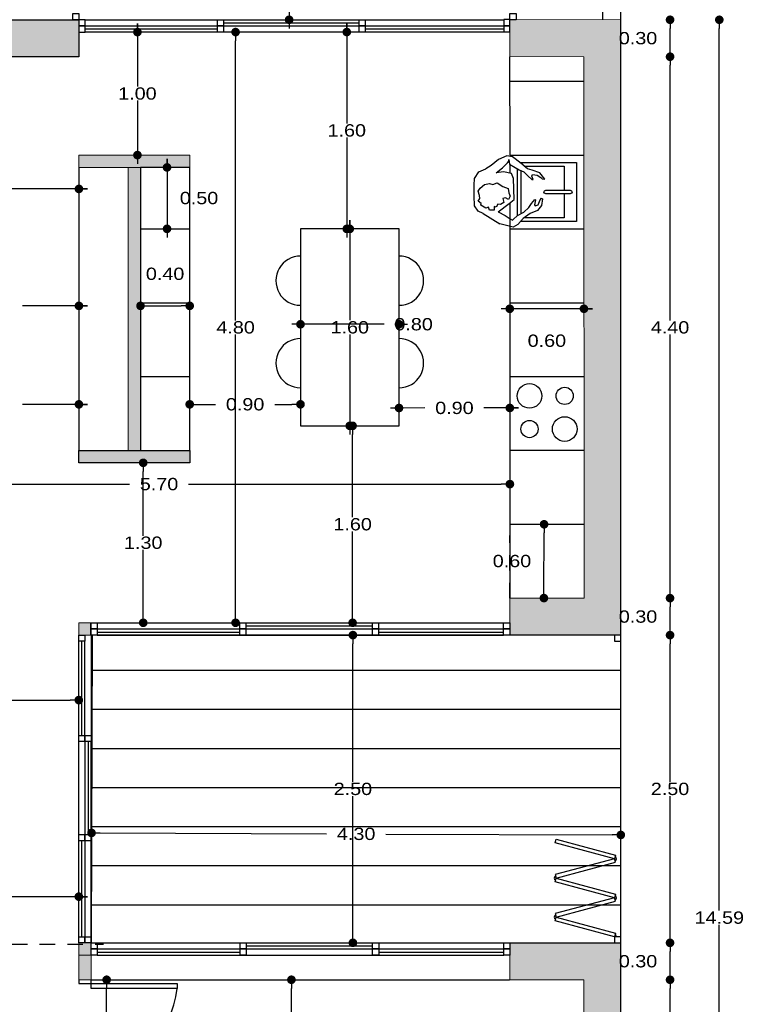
# Model space of a CAD drawing. Header units: metres. Extents: x 16.3 to 28.7, y 14.9 to 41.2.
# Tile 4 of 10: x 22.3 to 28.2, y 28.8 to 36.8. Entities that reach past the tile are written whole.
import ezdxf

# ---------------------------------------------------------------- set-up
doc = ezdxf.new("R2010")
doc.units = ezdxf.units.M
doc.linetypes.add('RAYITAS2', pattern=[0.1875, 0.125, -0.0625])
for name, color, linetype in [('01Cotas 1', 220, 'Continuous'), ('01Mobiliario', 1, 'Continuous'), ('01Proyectado 1', 5, 'RAYITAS2'), ('01Seccionado albañilería', 7, 'Continuous'), ('01Seccionado carpintería', 2, 'Continuous'), ('01Trama solido', 254, 'Continuous'), ('01Visto', 4, 'Continuous')]:
    doc.layers.add(name, color=color, linetype=linetype)
doc.layers.add('01Personas', color=253, linetype='Continuous', lineweight=25, true_color=0x92bcc9)
doc.layers.add('01Seccionado albanileria', color=7, linetype='Continuous', lineweight=0)
doc.styles.add('FUTURA', font='txt', dxfattribs={"width": 1.2})
doc.dimstyles.new('50', dxfattribs={"dimscale": 0, "dimtxt": 0.1, "dimasz": 0.07, "dimexe": 0.2, "dimexo": 0.2, "dimgap": 0.01, "dimtad": 1, "dimtxsty": 'FUTURA', "dimblk": 'DOT', "dimcen": 0.1, "dimse1": 1, "dimse2": 1, "dimazin": 3, "dimtfac": 1, "dimtmove": 2, "dimatfit": 2, "dimldrblk": 'DOT'})

# ---------------------------------------------------------------- blocks, each defined once
blk = doc.blocks.new('A$C34ec3f3f')
at = {"layer": '01Mobiliario'}
for points in [[(-0.5993, -0.1496), (-0.5993, -0.0776)], [(-0.5203, -0.0625), (-0.0599, -0.0625), (-0.0599, -0.5425), (-0.5159, -0.5425)], [(-0.5399, -0.494), (-0.5399, -0.1132)], [(-0.5099, -0.4775), (-0.5099, -0.1286)], [(-0.4833, -0.0925), (-0.1599, -0.0925), (-0.1599, -0.2875)], [(-0.1599, -0.3175), (-0.1599, -0.5125), (-0.4879, -0.5125)], [(-0.5993, -0.337), (-0.5993, -0.3346)], [(-0.5993, -0.3346), (-0.5993, -0.337)], [(-0.5993, -0.518), (-0.5993, -0.3891)]]:
    blk.add_lwpolyline(points, dxfattribs=at)
blk.add_lwpolyline([(-0.3099, -0.2875), (-0.1099, -0.2875, -1), (-0.1099, -0.3175), (-0.3099, -0.3175, -1)], format="xyb", close=True, dxfattribs=at)
at = {"layer": '01Personas'}
for p, q in [((-0.6935, -0.0375), (-0.7529, -0.0881)), ((-0.6253, -0.009), (-0.6935, -0.0375)), ((-0.6612, -0.1055), (-0.6201, -0.0653)), ((-0.5794, -0.0177), (-0.6253, -0.009)), ((-0.6201, -0.0653), (-0.6077, -0.0514)), ((-0.6085, -0.0382), (-0.6025, -0.0756)), ((-0.6077, -0.0514), (-0.6085, -0.0382)), ((-0.6025, -0.0756), (-0.5575, -0.1033)), ((-0.5123, -0.0685), (-0.5794, -0.0177)), ((-0.4568, -0.1144), (-0.5123, -0.0685)), ((-0.8885, -0.1922), (-0.8519, -0.1391)), ((-0.8519, -0.1391), (-0.7948, -0.1132)), ((-0.7529, -0.0881), (-0.7948, -0.1132)), ((-0.7108, -0.1456), (-0.6612, -0.1055)), ((-0.6517, -0.1389), (-0.7108, -0.1456)), ((-0.5868, -0.1521), (-0.6517, -0.1389)), ((-0.5712, -0.1928), (-0.5868, -0.1521)), ((-0.5575, -0.1033), (-0.5243, -0.1221)), ((-0.5243, -0.1221), (-0.4875, -0.1389)), ((-0.4875, -0.1389), (-0.4535, -0.1709)), ((-0.4184, -0.1254), (-0.4568, -0.1144)), ((-0.3586, -0.1465), (-0.4184, -0.1254)), ((-0.316, -0.1988), (-0.3586, -0.1465)), ((-0.8911, -0.2452), (-0.8885, -0.1922)), ((-0.8064, -0.2403), (-0.7671, -0.2343)), ((-0.7671, -0.2343), (-0.7384, -0.2402)), ((-0.7384, -0.2402), (-0.7033, -0.2268)), ((-0.7033, -0.2268), (-0.6582, -0.2563)), ((-0.5652, -0.3623), (-0.5712, -0.1928)), ((-0.4535, -0.1709), (-0.4234, -0.2012)), ((-0.4234, -0.2012), (-0.4103, -0.2005)), ((-0.4232, -0.1729), (-0.4163, -0.1612)), ((-0.4103, -0.2005), (-0.4232, -0.1729)), ((-0.4163, -0.1612), (-0.3801, -0.1666)), ((-0.3801, -0.1666), (-0.3488, -0.1856)), ((-0.3488, -0.1856), (-0.3389, -0.1945)), ((-0.3389, -0.1945), (-0.316, -0.1988)), ((-0.8898, -0.332), (-0.8911, -0.2452)), ((-0.858, -0.2943), (-0.8424, -0.2707)), ((-0.8484, -0.3296), (-0.858, -0.2943)), ((-0.8424, -0.2707), (-0.8064, -0.2403)), ((-0.6582, -0.2563), (-0.6157, -0.2727)), ((-0.6157, -0.2727), (-0.6099, -0.3083)), ((-0.6099, -0.3083), (-0.5988, -0.336)), ((-0.8869, -0.4149), (-0.8898, -0.332)), ((-0.857, -0.3773), (-0.8433, -0.3539)), ((-0.8332, -0.3967), (-0.857, -0.3773)), ((-0.8433, -0.3539), (-0.8484, -0.3296)), ((-0.8362, -0.4101), (-0.8332, -0.3967)), ((-0.6971, -0.4644), (-0.6067, -0.3949)), ((-0.6487, -0.3879), (-0.676, -0.4046)), ((-0.6358, -0.3494), (-0.6582, -0.3545)), ((-0.6582, -0.3545), (-0.6487, -0.3879)), ((-0.6124, -0.3632), (-0.6358, -0.3494)), ((-0.5988, -0.336), (-0.6124, -0.3632)), ((-0.6067, -0.3949), (-0.5652, -0.3623)), ((-0.4462, -0.4291), (-0.4254, -0.3958)), ((-0.4254, -0.3958), (-0.399, -0.3622)), ((-0.3932, -0.3656), (-0.4003, -0.4057)), ((-0.399, -0.3622), (-0.3932, -0.3656)), ((-0.37, -0.4077), (-0.3553, -0.3672)), ((-0.3553, -0.3672), (-0.3448, -0.3534)), ((-0.3352, -0.3566), (-0.3452, -0.4119)), ((-0.3448, -0.3534), (-0.3352, -0.3566)), ((-0.8581, -0.4567), (-0.8869, -0.4149)), ((-0.8173, -0.477), (-0.8581, -0.4567)), ((-0.7952, -0.4341), (-0.8362, -0.4101)), ((-0.773, -0.4253), (-0.7952, -0.4341)), ((-0.766, -0.4494), (-0.773, -0.4253)), ((-0.7281, -0.451), (-0.766, -0.4494)), ((-0.7107, -0.4255), (-0.7281, -0.4189)), ((-0.7281, -0.4189), (-0.7281, -0.451)), ((-0.699, -0.4003), (-0.7107, -0.4255)), ((-0.676, -0.4046), (-0.699, -0.4003)), ((-0.6971, -0.4644), (-0.6388, -0.4931)), ((-0.5388, -0.493), (-0.4875, -0.4655)), ((-0.4359, -0.4757), (-0.494, -0.5168)), ((-0.4875, -0.4655), (-0.4462, -0.4291)), ((-0.3769, -0.4515), (-0.4359, -0.4757)), ((-0.4003, -0.4057), (-0.396, -0.4149)), ((-0.396, -0.4149), (-0.37, -0.4077)), ((-0.3452, -0.4119), (-0.3769, -0.4515)), ((-0.573, -0.5874), (-0.6822, -0.5598)), ((-0.6388, -0.4931), (-0.5977, -0.519)), ((-0.5977, -0.519), (-0.58, -0.5312)), ((-0.58, -0.5312), (-0.5747, -0.5252)), ((-0.5747, -0.5252), (-0.5388, -0.493)), ((-0.494, -0.5168), (-0.5364, -0.5665)), ((-0.5364, -0.5665), (-0.573, -0.5874))]:
    blk.add_line(p, q, dxfattribs=at)
for points in [[(-0.5993, -0.3346), (-0.5993, -0.337)], [(-0.8173, -0.477), (-0.6822, -0.5598)]]:
    blk.add_lwpolyline(points, dxfattribs=at)
blk = doc.blocks.new('_DOT')
at = {"color": 0, "linetype": 'ByBlock'}
blk.add_line((-0.5, 0), (-1, 0), dxfattribs=at)
at = {"color": 0, "linetype": 'ByBlock', "const_width": 0.5}
blk.add_lwpolyline([(-0.25, 0, 1), (0.25, 0, 1)], format="xyb", close=True, dxfattribs=at)
blk = doc.blocks.new('*D22')
at = {"color": 0}
for p, q in [((27.6264, 25.788), (27.6264, 28.8883)), ((27.6264, 22.5728), (27.6264, 25.673))]:
    blk.add_line(p, q, dxfattribs=at)
at = {"layer": 'Defpoints'}
for p in [(27.2264, 28.9583), (27.2264, 22.5028), (27.6264, 22.5028)]:
    blk.add_point(p, dxfattribs=at)
at = {"layer": '01Cotas 1', "color": 0, "xscale": 0.07, "yscale": 0.07}
for p, rotation in [((27.6264, 28.9583), 90), ((27.6264, 22.5028), 270)]:
    blk.add_blockref('_DOT', p, dxfattribs=dict(at, rotation=rotation))
at = {"layer": '01Cotas 1', "color": 0, "insert": (27.6264, 25.7305), "char_height": 0.1, "attachment_point": 5, "style": 'FUTURA'}
blk.add_mtext('6.46', dxfattribs=at)
blk = doc.blocks.new('*D23')
at = {"color": 0}
blk.add_line((27.6264, 29.0283), (27.6264, 29.1883), dxfattribs=at)
at = {"layer": 'Defpoints'}
for p in [(27.2264, 29.2583), (27.2264, 28.9583), (27.6264, 28.9583)]:
    blk.add_point(p, dxfattribs=at)
at = {"layer": '01Cotas 1', "color": 0, "xscale": 0.07, "yscale": 0.07}
for p, rotation in [((27.6264, 29.2583), 90), ((27.6264, 28.9583), 270)]:
    blk.add_blockref('_DOT', p, dxfattribs=dict(at, rotation=rotation))
at = {"layer": '01Cotas 1', "color": 0, "insert": (27.3664, 29.1083), "char_height": 0.1, "attachment_point": 5, "style": 'FUTURA'}
blk.add_mtext('0.30', dxfattribs=at)
blk = doc.blocks.new('*D24')
at = {"color": 0}
for p, q in [((27.6264, 30.5658), (27.6264, 31.6883)), ((27.6264, 29.3283), (27.6264, 30.4508))]:
    blk.add_line(p, q, dxfattribs=at)
at = {"layer": 'Defpoints'}
for p in [(27.2264, 31.7583), (27.2264, 29.2583), (27.6264, 29.2583)]:
    blk.add_point(p, dxfattribs=at)
at = {"layer": '01Cotas 1', "color": 0, "xscale": 0.07, "yscale": 0.07}
for p, rotation in [((27.6264, 31.7583), 90), ((27.6264, 29.2583), 270)]:
    blk.add_blockref('_DOT', p, dxfattribs=dict(at, rotation=rotation))
at = {"layer": '01Cotas 1', "color": 0, "insert": (27.6264, 30.5083), "char_height": 0.1, "attachment_point": 5, "style": 'FUTURA'}
blk.add_mtext('2.50', dxfattribs=at)
blk = doc.blocks.new('*D25')
at = {"color": 0}
blk.add_line((27.6264, 31.8283), (27.6264, 31.9886), dxfattribs=at)
at = {"layer": 'Defpoints'}
for p in [(27.2264, 32.0586), (27.2264, 31.7583), (27.6264, 31.7583)]:
    blk.add_point(p, dxfattribs=at)
at = {"layer": '01Cotas 1', "color": 0, "xscale": 0.07, "yscale": 0.07}
for p, rotation in [((27.6264, 32.0586), 90), ((27.6264, 31.7583), 270)]:
    blk.add_blockref('_DOT', p, dxfattribs=dict(at, rotation=rotation))
at = {"layer": '01Cotas 1', "color": 0, "insert": (27.3664, 31.9084), "char_height": 0.1, "attachment_point": 5, "style": 'FUTURA'}
blk.add_mtext('0.30', dxfattribs=at)
blk = doc.blocks.new('*D26')
at = {"color": 0}
for p, q in [((27.6264, 34.3155), (27.6264, 36.3874)), ((27.6264, 32.1286), (27.6264, 34.2005))]:
    blk.add_line(p, q, dxfattribs=at)
at = {"layer": 'Defpoints'}
for p in [(27.2264, 36.4574), (27.2264, 32.0586), (27.6264, 32.0586)]:
    blk.add_point(p, dxfattribs=at)
at = {"layer": '01Cotas 1', "color": 0, "xscale": 0.07, "yscale": 0.07}
for p, rotation in [((27.6264, 36.4574), 90), ((27.6264, 32.0586), 270)]:
    blk.add_blockref('_DOT', p, dxfattribs=dict(at, rotation=rotation))
at = {"layer": '01Cotas 1', "color": 0, "insert": (27.6264, 34.258), "char_height": 0.1, "attachment_point": 5, "style": 'FUTURA'}
blk.add_mtext('4.40', dxfattribs=at)
blk = doc.blocks.new('*D27')
at = {"color": 0}
blk.add_line((27.6264, 36.5274), (27.6264, 36.6874), dxfattribs=at)
at = {"layer": 'Defpoints'}
for p in [(27.2264, 36.7574), (27.2264, 36.4574), (27.6264, 36.4574)]:
    blk.add_point(p, dxfattribs=at)
at = {"layer": '01Cotas 1', "color": 0, "xscale": 0.07, "yscale": 0.07}
for p, rotation in [((27.6264, 36.7574), 90), ((27.6264, 36.4574), 270)]:
    blk.add_blockref('_DOT', p, dxfattribs=dict(at, rotation=rotation))
at = {"layer": '01Cotas 1', "color": 0, "insert": (27.3664, 36.6074), "char_height": 0.1, "attachment_point": 5, "style": 'FUTURA'}
blk.add_mtext('0.30', dxfattribs=at)
blk = doc.blocks.new('*D28')
at = {"color": 0}
for p, q in [((28.0264, 29.5198), (28.0264, 36.6874)), ((28.0264, 22.2371), (28.0264, 29.4048))]:
    blk.add_line(p, q, dxfattribs=at)
at = {"layer": 'Defpoints'}
for p in [(27.2264, 36.7574), (27.2264, 22.1671), (28.0264, 22.1671)]:
    blk.add_point(p, dxfattribs=at)
at = {"layer": '01Cotas 1', "color": 0, "xscale": 0.07, "yscale": 0.07}
for p, rotation in [((28.0264, 36.7574), 90), ((28.0264, 22.1671), 270)]:
    blk.add_blockref('_DOT', p, dxfattribs=dict(at, rotation=rotation))
at = {"layer": '01Cotas 1', "color": 0, "insert": (28.0264, 29.4623), "char_height": 0.1, "attachment_point": 5, "style": 'FUTURA'}
blk.add_mtext('14.59', dxfattribs=at)
blk = doc.blocks.new('*D31')
at = {"color": 0}
for p, q in [((22.9984, 30.1508), (24.8374, 30.1439)), ((25.3174, 30.142), (27.1564, 30.1351))]:
    blk.add_line(p, q, dxfattribs=at)
at = {"layer": 'Defpoints'}
for p in [(22.9284, 30.1511), (22.9284, 30.1511), (27.2264, 30.1348)]:
    blk.add_point(p, dxfattribs=at)
at = {"layer": '01Cotas 1', "color": 0, "xscale": 0.07, "yscale": 0.07}
for p, rotation in [((22.9284, 30.1511), 179.78331762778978), ((27.2264, 30.1348), -0.21668237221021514)]:
    blk.add_blockref('_DOT', p, dxfattribs=dict(at, rotation=rotation))
at = {"layer": '01Cotas 1', "color": 0, "insert": (25.0774, 30.143), "char_height": 0.1, "attachment_point": 5, "style": 'FUTURA'}
blk.add_mtext('4.30', dxfattribs=at)
blk = doc.blocks.new('*D32')
at = {"color": 0}
for p, q in [((20.6969, 31.2319), (21.486, 31.2313)), ((21.966, 31.231), (22.755, 31.2305))]:
    blk.add_line(p, q, dxfattribs=at)
at = {"layer": 'Defpoints'}
for p in [(20.6269, 31.2319), (20.6269, 31.2319), (22.825, 31.2305)]:
    blk.add_point(p, dxfattribs=at)
at = {"layer": '01Cotas 1', "color": 0, "xscale": 0.07, "yscale": 0.07}
for p, rotation in [((20.6269, 31.2319), 179.96281678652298), ((22.825, 31.2305), -0.03718321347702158)]:
    blk.add_blockref('_DOT', p, dxfattribs=dict(at, rotation=rotation))
at = {"layer": '01Cotas 1', "color": 0, "insert": (21.726, 31.2312), "char_height": 0.1, "attachment_point": 5, "style": 'FUTURA'}
blk.add_mtext('2.20', dxfattribs=at)
blk = doc.blocks.new('*D39')
at = {"color": 0}
for p, q in [((21.4859, 29.6333), (20.5567, 29.6333)), ((22.895, 29.6333), (21.9659, 29.6333))]:
    blk.add_line(p, q, dxfattribs=at)
at = {"layer": 'Defpoints'}
for p in [(20.6267, 29.6333), (22.825, 29.6333), (22.825, 29.6333)]:
    blk.add_point(p, dxfattribs=at)
at = {"layer": '01Cotas 1', "color": 0, "xscale": 0.07, "yscale": 0.07}
blk.add_blockref('_DOT', (20.6267, 29.6333), dxfattribs=at)
at = {"layer": '01Cotas 1', "color": 0, "xscale": 0.07, "yscale": 0.07, "rotation": 180}
blk.add_blockref('_DOT', (22.825, 29.6333), dxfattribs=at)
at = {"layer": '01Cotas 1', "color": 0, "insert": (21.7259, 29.6333), "char_height": 0.1, "attachment_point": 5, "style": 'FUTURA'}
blk.add_mtext('2.20', dxfattribs=at)
blk = doc.blocks.new('*D44')
at = {"color": 0}
for p, q in [((20.6974, 32.9848), (23.2365, 32.9848)), ((23.7165, 32.9848), (26.2556, 32.9848))]:
    blk.add_line(p, q, dxfattribs=at)
at = {"layer": 'Defpoints'}
for p in [(20.6274, 32.9848), (20.6274, 32.9848), (26.3256, 32.9848)]:
    blk.add_point(p, dxfattribs=at)
at = {"layer": '01Cotas 1', "color": 0, "xscale": 0.07, "yscale": 0.07, "rotation": 180}
blk.add_blockref('_DOT', (20.6274, 32.9848), dxfattribs=at)
at = {"layer": '01Cotas 1', "color": 0, "xscale": 0.07, "yscale": 0.07}
blk.add_blockref('_DOT', (26.3256, 32.9848), dxfattribs=at)
at = {"layer": '01Cotas 1', "color": 0, "insert": (23.4765, 32.9848), "char_height": 0.1, "attachment_point": 5, "style": 'FUTURA'}
blk.add_mtext('5.70', dxfattribs=at)
blk = doc.blocks.new('*D46')
at = {"color": 0}
for p, q in [((21.8869, 33.6331), (21.358, 33.6331)), ((22.8959, 33.6331), (22.3669, 33.6331))]:
    blk.add_line(p, q, dxfattribs=at)
at = {"layer": 'Defpoints'}
for p in [(21.428, 33.6331), (22.8259, 33.6331), (22.8259, 33.6331)]:
    blk.add_point(p, dxfattribs=at)
at = {"layer": '01Cotas 1', "color": 0, "xscale": 0.07, "yscale": 0.07}
blk.add_blockref('_DOT', (21.428, 33.6331), dxfattribs=at)
at = {"layer": '01Cotas 1', "color": 0, "xscale": 0.07, "yscale": 0.07, "rotation": 180}
blk.add_blockref('_DOT', (22.8259, 33.6331), dxfattribs=at)
at = {"layer": '01Cotas 1', "color": 0, "insert": (22.1269, 33.6331), "char_height": 0.1, "attachment_point": 5, "style": 'FUTURA'}
blk.add_mtext('1.40', dxfattribs=at)
blk = doc.blocks.new('*D47')
at = {"color": 0}
for p, q in [((23.7956, 33.6331), (23.9355, 33.6331)), ((24.4155, 33.6331), (24.5553, 33.6331))]:
    blk.add_line(p, q, dxfattribs=at)
at = {"layer": 'Defpoints'}
for p in [(23.7256, 33.6331), (23.7256, 33.6331), (24.6253, 33.6331)]:
    blk.add_point(p, dxfattribs=at)
at = {"layer": '01Cotas 1', "color": 0, "xscale": 0.07, "yscale": 0.07, "rotation": 180}
blk.add_blockref('_DOT', (23.7256, 33.6331), dxfattribs=at)
at = {"layer": '01Cotas 1', "color": 0, "xscale": 0.07, "yscale": 0.07}
blk.add_blockref('_DOT', (24.6253, 33.6331), dxfattribs=at)
at = {"layer": '01Cotas 1', "color": 0, "insert": (24.1755, 33.6331), "char_height": 0.1, "attachment_point": 5, "style": 'FUTURA'}
blk.add_mtext('0.90', dxfattribs=at)
blk = doc.blocks.new('*D48')
at = {"color": 0}
blk.add_line((25.3037, 34.2835), (24.5553, 34.2835), dxfattribs=at)
at = {"layer": 'Defpoints'}
for p in [(24.6253, 34.2835), (25.4253, 34.2835), (25.4253, 34.2835)]:
    blk.add_point(p, dxfattribs=at)
at = {"layer": '01Cotas 1', "color": 0, "xscale": 0.07, "yscale": 0.07}
blk.add_blockref('_DOT', (24.6253, 34.2835), dxfattribs=at)
at = {"layer": '01Cotas 1', "color": 0, "xscale": 0.07, "yscale": 0.07, "rotation": 180}
blk.add_blockref('_DOT', (25.4253, 34.2835), dxfattribs=at)
at = {"layer": '01Cotas 1', "color": 0, "insert": (25.5437, 34.2835), "char_height": 0.1, "attachment_point": 5, "style": 'FUTURA'}
blk.add_mtext('0.80', dxfattribs=at)
blk = doc.blocks.new('*D50')
at = {"color": 0}
for p, q in [((21.8865, 34.4331), (21.3572, 34.4331)), ((22.8959, 34.4331), (22.3665, 34.4331))]:
    blk.add_line(p, q, dxfattribs=at)
at = {"layer": 'Defpoints'}
for p in [(21.4272, 34.4331), (22.8259, 34.4331), (22.8259, 34.4331)]:
    blk.add_point(p, dxfattribs=at)
at = {"layer": '01Cotas 1', "color": 0, "xscale": 0.07, "yscale": 0.07}
blk.add_blockref('_DOT', (21.4272, 34.4331), dxfattribs=at)
at = {"layer": '01Cotas 1', "color": 0, "xscale": 0.07, "yscale": 0.07, "rotation": 180}
blk.add_blockref('_DOT', (22.8259, 34.4331), dxfattribs=at)
at = {"layer": '01Cotas 1', "color": 0, "insert": (22.1265, 34.4331), "char_height": 0.1, "attachment_point": 5, "style": 'FUTURA'}
blk.add_mtext('1.40', dxfattribs=at)
blk = doc.blocks.new('*D51')
at = {"color": 0}
blk.add_line((23.3959, 34.4331), (23.6556, 34.4331), dxfattribs=at)
at = {"layer": 'Defpoints'}
for p in [(23.3259, 34.4331), (23.3259, 34.4331), (23.7256, 34.4331)]:
    blk.add_point(p, dxfattribs=at)
at = {"layer": '01Cotas 1', "color": 0, "xscale": 0.07, "yscale": 0.07, "rotation": 180}
blk.add_blockref('_DOT', (23.3259, 34.4331), dxfattribs=at)
at = {"layer": '01Cotas 1', "color": 0, "xscale": 0.07, "yscale": 0.07}
blk.add_blockref('_DOT', (23.7256, 34.4331), dxfattribs=at)
at = {"layer": '01Cotas 1', "color": 0, "insert": (23.5257, 34.6931), "char_height": 0.1, "attachment_point": 5, "style": 'FUTURA'}
blk.add_mtext('0.40', dxfattribs=at)
blk = doc.blocks.new('*D53')
at = {"color": 0}
for p, q in [((21.5862, 35.3831), (20.7565, 35.3831)), ((22.8959, 35.3831), (22.0662, 35.3831))]:
    blk.add_line(p, q, dxfattribs=at)
at = {"layer": 'Defpoints'}
for p in [(20.8265, 35.3831), (22.8259, 35.3831), (22.8259, 35.3831)]:
    blk.add_point(p, dxfattribs=at)
at = {"layer": '01Cotas 1', "color": 0, "xscale": 0.07, "yscale": 0.07}
blk.add_blockref('_DOT', (20.8265, 35.3831), dxfattribs=at)
at = {"layer": '01Cotas 1', "color": 0, "xscale": 0.07, "yscale": 0.07, "rotation": 180}
blk.add_blockref('_DOT', (22.8259, 35.3831), dxfattribs=at)
at = {"layer": '01Cotas 1', "color": 0, "insert": (21.8262, 35.3831), "char_height": 0.1, "attachment_point": 5, "style": 'FUTURA'}
blk.add_mtext('2.00', dxfattribs=at)
blk = doc.blocks.new('*D66')
at = {"color": 0}
blk.add_line((26.9971, 34.4097), (26.2547, 34.4095), dxfattribs=at)
at = {"layer": 'Defpoints'}
for p in [(26.3247, 34.4095), (26.9271, 34.4097), (26.9271, 34.4097)]:
    blk.add_point(p, dxfattribs=at)
at = {"layer": '01Cotas 1', "color": 0, "xscale": 0.07, "yscale": 0.07}
for p, rotation in [((26.3247, 34.4095), 0.020556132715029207), ((26.9271, 34.4097), 180.02055613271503)]:
    blk.add_blockref('_DOT', p, dxfattribs=dict(at, rotation=rotation))
at = {"layer": '01Cotas 1', "color": 0, "insert": (26.626, 34.1496), "char_height": 0.1, "attachment_point": 5, "style": 'FUTURA'}
blk.add_mtext('0.60', dxfattribs=at)
blk = doc.blocks.new('*D67')
at = {"color": 0}
for p, q in [((25.6353, 33.6035), (25.3553, 33.6033)), ((26.3952, 33.604), (26.1153, 33.6038))]:
    blk.add_line(p, q, dxfattribs=at)
at = {"layer": 'Defpoints'}
for p in [(25.4253, 33.6034), (26.3252, 33.6039), (26.3252, 33.6039)]:
    blk.add_point(p, dxfattribs=at)
at = {"layer": '01Cotas 1', "color": 0, "xscale": 0.07, "yscale": 0.07}
for p, rotation in [((25.4253, 33.6034), 0.03632809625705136), ((26.3252, 33.6039), 180.03632809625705)]:
    blk.add_blockref('_DOT', p, dxfattribs=dict(at, rotation=rotation))
at = {"layer": '01Cotas 1', "color": 0, "insert": (25.8753, 33.6036), "char_height": 0.1, "attachment_point": 5, "style": 'FUTURA'}
blk.add_mtext('0.90', dxfattribs=at)
blk = doc.blocks.new('*D74')
at = {"color": 0}
for p, q in [((24.5486, 40.178), (24.5408, 38.4903)), ((24.5403, 38.3753), (24.5324, 36.6875))]:
    blk.add_line(p, q, dxfattribs=at)
at = {"layer": 'Defpoints'}
for p in [(24.5483, 40.108), (24.5483, 40.108), (24.5327, 36.7575)]:
    blk.add_point(p, dxfattribs=at)
at = {"layer": '01Cotas 1', "color": 0, "xscale": 0.07, "yscale": 0.07}
for p, rotation in [((24.5483, 40.108), 269.7337454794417), ((24.5327, 36.7575), 89.73374547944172)]:
    blk.add_blockref('_DOT', p, dxfattribs=dict(at, rotation=rotation))
at = {"layer": '01Cotas 1', "color": 0, "insert": (24.5405, 38.4328), "char_height": 0.1, "attachment_point": 5, "style": 'FUTURA'}
blk.add_mtext('3.35', dxfattribs=at)
blk = doc.blocks.new('*D75')
at = {"color": 0}
blk.add_line((26.6022, 32.1292), (26.6031, 32.5886), dxfattribs=at)
at = {"layer": 'Defpoints'}
for p in [(26.6033, 32.6586), (26.602, 32.0592), (26.602, 32.0592)]:
    blk.add_point(p, dxfattribs=at)
at = {"layer": '01Cotas 1', "color": 0, "xscale": 0.07, "yscale": 0.07}
for p, rotation in [((26.6033, 32.6586), 89.87855620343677), ((26.602, 32.0592), 269.8785562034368)]:
    blk.add_blockref('_DOT', p, dxfattribs=dict(at, rotation=rotation))
at = {"layer": '01Cotas 1', "color": 0, "insert": (26.3426, 32.3595), "char_height": 0.1, "attachment_point": 5, "style": 'FUTURA'}
blk.add_mtext('0.60', dxfattribs=at)
blk = doc.blocks.new('*D76')
at = {"color": 0}
for p, q in [((25.0508, 30.5658), (25.0508, 31.6883)), ((25.0507, 29.3284), (25.0508, 30.4508))]:
    blk.add_line(p, q, dxfattribs=at)
at = {"layer": 'Defpoints'}
for p in [(25.0508, 31.7583), (25.0507, 29.2584), (25.0507, 29.2584)]:
    blk.add_point(p, dxfattribs=at)
at = {"layer": '01Cotas 1', "color": 0, "xscale": 0.07, "yscale": 0.07}
for p, rotation in [((25.0508, 31.7583), 89.99761070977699), ((25.0507, 29.2584), 269.997610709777)]:
    blk.add_blockref('_DOT', p, dxfattribs=dict(at, rotation=rotation))
at = {"layer": '01Cotas 1', "color": 0, "insert": (25.0508, 30.5083), "char_height": 0.1, "attachment_point": 5, "style": 'FUTURA'}
blk.add_mtext('2.50', dxfattribs=at)
blk = doc.blocks.new('*D82')
at = {"color": 0}
for p, q in [((25.0253, 35.1285), (25.0253, 34.316)), ((25.0253, 34.201), (25.0253, 33.3885))]:
    blk.add_line(p, q, dxfattribs=at)
at = {"layer": 'Defpoints'}
for p in [(25.0253, 35.0585), (25.0253, 35.0585), (25.0253, 33.4585)]:
    blk.add_point(p, dxfattribs=at)
at = {"layer": '01Cotas 1', "color": 0, "xscale": 0.07, "yscale": 0.07}
for p, rotation in [((25.0253, 35.0585), 270), ((25.0253, 33.4585), 90)]:
    blk.add_blockref('_DOT', p, dxfattribs=dict(at, rotation=rotation))
at = {"layer": '01Cotas 1', "color": 0, "insert": (25.0253, 34.2585), "char_height": 0.1, "attachment_point": 5, "style": 'FUTURA'}
blk.add_mtext('1.60', dxfattribs=at)
blk = doc.blocks.new('*D83')
at = {"color": 0}
blk.add_line((23.5413, 35.6281), (23.5413, 34.989), dxfattribs=at)
at = {"layer": 'Defpoints'}
for p in [(23.5413, 35.5581), (23.5413, 35.5581), (23.5413, 35.059)]:
    blk.add_point(p, dxfattribs=at)
at = {"layer": '01Cotas 1', "color": 0, "xscale": 0.07, "yscale": 0.07}
for p, rotation in [((23.5413, 35.5581), 270), ((23.5413, 35.059), 90)]:
    blk.add_blockref('_DOT', p, dxfattribs=dict(at, rotation=rotation))
at = {"layer": '01Cotas 1', "color": 0, "insert": (23.8013, 35.3086), "char_height": 0.1, "attachment_point": 5, "style": 'FUTURA'}
blk.add_mtext('0.50', dxfattribs=at)
blk = doc.blocks.new('*D86')
at = {"color": 0}
for p, q in [((23.0511, 27.4119), (23.0511, 28.8883)), ((23.0511, 25.8204), (23.0511, 27.2969))]:
    blk.add_line(p, q, dxfattribs=at)
at = {"layer": 'Defpoints'}
for p in [(23.0511, 28.9583), (23.0511, 25.7504), (23.0511, 25.7504)]:
    blk.add_point(p, dxfattribs=at)
at = {"layer": '01Cotas 1', "color": 0, "xscale": 0.07, "yscale": 0.07}
for p, rotation in [((23.0511, 28.9583), 90.00000000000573), ((23.0511, 25.7504), 270.00000000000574)]:
    blk.add_blockref('_DOT', p, dxfattribs=dict(at, rotation=rotation))
at = {"layer": '01Cotas 1', "color": 0, "insert": (23.0511, 27.3544), "char_height": 0.1, "attachment_point": 5, "style": 'FUTURA'}
blk.add_mtext('3.21', dxfattribs=at)
blk = doc.blocks.new('*D89')
at = {"color": 0}
for p, q in [((24.5514, 28.4119), (24.5514, 28.8883)), ((24.5514, 27.8204), (24.5514, 28.2969))]:
    blk.add_line(p, q, dxfattribs=at)
at = {"layer": 'Defpoints'}
for p in [(24.5514, 28.9583), (24.5514, 27.7504), (24.5514, 27.7504)]:
    blk.add_point(p, dxfattribs=at)
at = {"layer": '01Cotas 1', "color": 0, "xscale": 0.07, "yscale": 0.07}
for p, rotation in [((24.5514, 28.9583), 90.00000000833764), ((24.5514, 27.7504), 270.0000000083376)]:
    blk.add_blockref('_DOT', p, dxfattribs=dict(at, rotation=rotation))
at = {"layer": '01Cotas 1', "color": 0, "insert": (24.5514, 28.3544), "char_height": 0.1, "attachment_point": 5, "style": 'FUTURA'}
blk.add_mtext('1.21', dxfattribs=at)
blk = doc.blocks.new('*D92')
at = {"color": 0}
for p, q in [((23.3479, 32.5658), (23.3479, 33.0881)), ((23.348, 31.9285), (23.3479, 32.4508))]:
    blk.add_line(p, q, dxfattribs=at)
at = {"layer": 'Defpoints'}
for p in [(23.3479, 33.1581), (23.348, 31.8585), (23.348, 31.8585)]:
    blk.add_point(p, dxfattribs=at)
at = {"layer": '01Cotas 1', "color": 0, "xscale": 0.07, "yscale": 0.07}
for p, rotation in [((23.3479, 33.1581), 90.00018717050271), ((23.348, 31.8585), 270.0001871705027)]:
    blk.add_blockref('_DOT', p, dxfattribs=dict(at, rotation=rotation))
at = {"layer": '01Cotas 1', "color": 0, "insert": (23.3479, 32.5083), "char_height": 0.1, "attachment_point": 5, "style": 'FUTURA'}
blk.add_mtext('1.30', dxfattribs=at)
blk = doc.blocks.new('*D93')
at = {"color": 0}
for p, q in [((24.0982, 34.3156), (24.0982, 36.5876)), ((24.0982, 31.9285), (24.0982, 34.2006))]:
    blk.add_line(p, q, dxfattribs=at)
at = {"layer": 'Defpoints'}
for p in [(24.0982, 36.6576), (24.0982, 31.8585), (24.0982, 31.8585)]:
    blk.add_point(p, dxfattribs=at)
at = {"layer": '01Cotas 1', "color": 0, "xscale": 0.07, "yscale": 0.07}
for p, rotation in [((24.0982, 36.6576), 90.00018717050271), ((24.0982, 31.8585), 270.0001871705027)]:
    blk.add_blockref('_DOT', p, dxfattribs=dict(at, rotation=rotation))
at = {"layer": '01Cotas 1', "color": 0, "insert": (24.0982, 34.2581), "char_height": 0.1, "attachment_point": 5, "style": 'FUTURA'}
blk.add_mtext('4.80', dxfattribs=at)
blk = doc.blocks.new('*D94')
at = {"color": 0}
for p, q in [((25.0486, 32.716), (25.0486, 33.3885)), ((25.0486, 31.9285), (25.0486, 32.601))]:
    blk.add_line(p, q, dxfattribs=at)
at = {"layer": 'Defpoints'}
for p in [(25.0486, 33.4585), (25.0486, 31.8585), (25.0486, 31.8585)]:
    blk.add_point(p, dxfattribs=at)
at = {"layer": '01Cotas 1', "color": 0, "xscale": 0.07, "yscale": 0.07}
for p, rotation in [((25.0486, 33.4585), 90.00018717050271), ((25.0486, 31.8585), 270.0001871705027)]:
    blk.add_blockref('_DOT', p, dxfattribs=dict(at, rotation=rotation))
at = {"layer": '01Cotas 1', "color": 0, "insert": (25.0486, 32.6585), "char_height": 0.1, "attachment_point": 5, "style": 'FUTURA'}
blk.add_mtext('1.60', dxfattribs=at)
blk = doc.blocks.new('*D97')
at = {"color": 0}
for p, q in [((23.3009, 36.7276), (23.3009, 36.2153)), ((23.3009, 36.1003), (23.301, 35.5881))]:
    blk.add_line(p, q, dxfattribs=at)
at = {"layer": 'Defpoints'}
for p in [(23.3009, 36.6576), (23.3009, 36.6576), (23.3009, 35.6581)]:
    blk.add_point(p, dxfattribs=at)
at = {"layer": '01Cotas 1', "color": 0, "xscale": 0.07, "yscale": 0.07}
for p, rotation in [((23.3009, 36.6576), 270.0030681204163), ((23.3009, 35.6581), 90.00306812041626)]:
    blk.add_blockref('_DOT', p, dxfattribs=dict(at, rotation=rotation))
at = {"layer": '01Cotas 1', "color": 0, "insert": (23.3009, 36.1578), "char_height": 0.1, "attachment_point": 5, "style": 'FUTURA'}
blk.add_mtext('1.00', dxfattribs=at)
blk = doc.blocks.new('*D98')
at = {"color": 0}
for p, q in [((25.0011, 36.7277), (25.0011, 35.9156)), ((25.0011, 35.8006), (25.0012, 34.9885))]:
    blk.add_line(p, q, dxfattribs=at)
at = {"layer": 'Defpoints'}
for p in [(25.0011, 36.6577), (25.0011, 36.6577), (25.0012, 35.0585)]:
    blk.add_point(p, dxfattribs=at)
at = {"layer": '01Cotas 1', "color": 0, "xscale": 0.07, "yscale": 0.07}
for p, rotation in [((25.0011, 36.6577), 270.0030681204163), ((25.0012, 35.0585), 90.00306812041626)]:
    blk.add_blockref('_DOT', p, dxfattribs=dict(at, rotation=rotation))
at = {"layer": '01Cotas 1', "color": 0, "insert": (25.0011, 35.8581), "char_height": 0.1, "attachment_point": 5, "style": 'FUTURA'}
blk.add_mtext('1.60', dxfattribs=at)

msp = doc.modelspace()

# ---------------------------------------------------------------- hatches: boundary and pattern name
at = {"layer": '01Mobiliario'}
h = msp.add_hatch(dxfattribs=at)
h.set_pattern_fill('LINE', color=5, scale=0.1, angle=180)
h.set_pattern_definition([(180, (-344.5672, -129.49968), (-5e-10, -0.3175), [])])
h.paths.add_polyline_path([(22.9345, 31.7582), (27.2264, 31.7584), (27.2264, 29.2583), (22.925, 29.2585)])
at = {"layer": '01Trama solido'}
h = msp.add_hatch(color=256, dxfattribs=at)
h.dxf.hatch_style = 1
h.paths.add_polyline_path([(19.9266, 36.7574), (19.9266, 36.4574), (22.8259, 36.4574), (22.8259, 36.7574)])
h = msp.add_hatch(color=256, dxfattribs=at)
h.dxf.hatch_style = 1
h.paths.add_polyline_path([(27.2264, 22.1671), (27.2264, 29.2583), (26.3262, 29.2583), (26.3262, 28.9583), (26.9264, 28.9583), (26.9264, 22.5028), (25.4264, 22.6716), (25.3919, 22.3688)])
h.paths.add_polyline_path([(25.5264, 22.6603), (25.5294, 25.6504), (26.1264, 25.6504), (26.1264, 25.7504), (22.9261, 25.7504), (22.9261, 28.1516), (22.8261, 28.1516), (22.8261, 25.6504), (25.4264, 25.6504), (25.4264, 22.6716)])
h.paths.add_polyline_path([(22.825, 29.1583), (22.925, 29.1583), (22.925, 28.9583), (22.825, 28.9583)])
h.paths.add_polyline_path([(22.925, 29.1583), (22.825, 29.1583), (22.825, 29.2583), (22.925, 29.2583)])
h.paths.add_polyline_path([(22.8256, 31.7584), (22.9251, 31.7584), (22.9251, 31.8585), (22.8259, 31.8584)])
h.paths.add_polyline_path([(27.2261, 31.7583), (27.2264, 36.7574), (26.3262, 36.7586), (26.3262, 36.4586), (26.9264, 36.4574), (26.928, 32.0586), (26.3262, 32.0598), (26.3262, 31.7597)])
h = msp.add_hatch(color=256, dxfattribs=at)
h.dxf.hatch_style = 1
h.paths.add_polyline_path([(23.7256, 35.6581), (22.8259, 35.6581), (22.8259, 35.5581), (23.7256, 35.5581)])
h.paths.add_polyline_path([(23.3259, 35.5581), (23.2256, 35.5581), (23.2259, 33.2581), (23.3259, 33.2581)])
h = msp.add_hatch(color=256, dxfattribs=at)
h.dxf.hatch_style = 1
h.paths.add_polyline_path([(23.7256, 33.1582), (23.7256, 33.2582), (22.8259, 33.2581), (22.8259, 33.1581)])

# ---------------------------------------------------------------- linework, layer by layer
at = {"layer": '01Mobiliario'}
msp.add_line((26.9277, 33.2587), (26.3277, 33.2583), dxfattribs=at)
for points in [[(26.3267, 35.6585), (26.3262, 36.4552)], [(26.3249, 36.2585), (26.9265, 36.2587)], [(26.3251, 35.6585), (26.9267, 35.6587)], [(22.8259, 35.5581), (22.8259, 33.2581)], [(23.7256, 33.2581), (23.7256, 35.5581), (23.3259, 35.5581), (23.3259, 33.2581)], [(26.3242, 35.2531), (26.3262, 32.0562)], [(23.3259, 35.059), (23.7256, 35.059)], [(25.4253, 33.4585), (25.4253, 35.0585), (24.6253, 35.0585), (24.6253, 33.4585), (25.4253, 33.4585)], [(26.3254, 35.0585), (26.9269, 35.0587)], [(26.327, 35.0583), (26.927, 35.0587)], [(23.3259, 34.4589), (23.7256, 34.4589)], [(26.3256, 34.4585), (26.9271, 34.4587)], [(23.3259, 33.8587), (23.7256, 33.8587)], [(26.3273, 33.8583), (26.9273, 33.8587)], [(26.3262, 32.6585), (26.9277, 32.6587)]]:
    msp.add_lwpolyline(points, dxfattribs=at)
at = {"layer": '01Mobiliario', "linetype": 'RAYITAS2'}
msp.add_lwpolyline([(26.3262, 32.0583), (26.3266, 32.6583)], dxfattribs=at)
at = {"layer": '01Mobiliario', "color": 5}
msp.add_lwpolyline([(22.925, 29.2585), (27.2264, 29.2583), (27.2264, 31.7584), (22.9345, 31.7582)], close=True, dxfattribs=at)
msp.add_lwpolyline([(22.925, 28.9583), (26.3237, 28.9583)], dxfattribs=at)
at = {"layer": '01Mobiliario'}
for centre, radius in [((26.4848, 33.7017), 0.1), ((26.7708, 33.7019), 0.07), ((26.7709, 33.4326), 0.1), ((26.4849, 33.4324), 0.07)]:
    msp.add_circle(centre, radius, dxfattribs=at)
for centre, start, end in [((24.6253, 34.6376), 89.76719, 270), ((25.4253, 34.6376), 270, 90.23281), ((24.6253, 33.9678), 89.76719, 270), ((25.4253, 33.9678), 270, 90.23281)]:
    msp.add_arc(centre, 0.2, start, end, dxfattribs=at)
at = {"layer": '01Proyectado 1', "transparency": 33554687}
msp.add_lwpolyline([(22.057, 29.2483), (23.0262, 29.2483)], dxfattribs=at)
at = {"layer": '01Proyectado 1', "ltscale": 11}
msp.add_arc((22.8298, 28.974), 0.7978, 276.85626, 353.82869, dxfattribs=at)
at = {"layer": '01Seccionado albanileria'}
for points in [[(27.2261, 31.7583), (27.2261, 31.7583), (27.2264, 36.7574), (26.3262, 36.7586), (26.3262, 36.4586), (26.9264, 36.4574), (26.928, 32.0586), (26.3262, 32.0598), (26.3262, 31.7597), (27.2261, 31.7583)], [(23.7256, 35.5581), (22.8259, 35.5581), (22.8259, 35.6581), (23.7256, 35.6581), (23.7256, 35.5581)], [(23.1253, 35.5581), (23.3259, 35.5581), (23.3259, 33.2581), (23.2256, 33.2581), (23.2256, 35.5581)], [(23.7256, 33.1581), (22.8259, 33.1581), (22.8259, 33.2581), (23.7256, 33.2581), (23.7256, 33.1581)]]:
    msp.add_lwpolyline(points, dxfattribs=at)
for points in [[(22.8256, 31.7584), (22.9251, 31.7584), (22.9251, 31.8585), (22.8259, 31.8584)], [(22.925, 29.1583), (22.825, 29.1583), (22.825, 29.2583), (22.925, 29.2583)], [(27.2264, 22.1671), (27.2264, 29.2583), (26.3262, 29.2583), (26.3262, 28.9583), (26.9264, 28.9583), (26.9264, 22.5028), (25.4264, 22.6716), (25.3919, 22.3688), (27.2264, 22.1671)], [(22.825, 29.1583), (22.925, 29.1583), (22.925, 28.9583), (22.825, 28.9583)]]:
    msp.add_lwpolyline(points, close=True, dxfattribs=at)
at = {"layer": '01Seccionado albañilería'}
msp.add_lwpolyline([(19.9266, 36.4578), (19.9266, 36.7574), (22.8259, 36.7574), (22.8259, 36.4574), (19.9266, 36.4574)], dxfattribs=at)
at = {"layer": '01Seccionado carpintería'}
for points in [[(22.8259, 36.7574), (22.7759, 36.7574), (22.7758, 36.8074), (22.8258, 36.8074), (22.8259, 36.7574)], [(26.3762, 36.7576), (26.3262, 36.7576), (26.3262, 36.8076), (26.3762, 36.8076), (26.3762, 36.7576)], [(22.8759, 36.7574), (22.8259, 36.7574), (22.8259, 36.7074), (22.8759, 36.7074), (22.8759, 36.7574)], [(23.9509, 36.7575), (24.0009, 36.7575), (24.0009, 36.7075), (23.9509, 36.7075), (23.9509, 36.7575)], [(24.0009, 36.7327), (25.1009, 36.7327)], [(25.1009, 36.7577), (25.1509, 36.7577), (25.1509, 36.7077), (25.1009, 36.7077), (25.1009, 36.7577)], [(26.3262, 36.7586), (26.2762, 36.7586), (26.2762, 36.7086), (26.3262, 36.7086), (26.3262, 36.7586)], [(22.8759, 36.7074), (22.8259, 36.7074), (22.8259, 36.6574), (22.8759, 36.6574), (22.8759, 36.7074)], [(22.8759, 36.6826), (23.9509, 36.6826)], [(23.9509, 36.7075), (24.0009, 36.7075), (24.0009, 36.6575), (23.9509, 36.6575), (23.9509, 36.7075)], [(25.1009, 36.7077), (25.1509, 36.7077), (25.1509, 36.6577), (25.1009, 36.6577), (25.1009, 36.7077)], [(25.1509, 36.6828), (26.2762, 36.6828)], [(26.3262, 36.7086), (26.2762, 36.7086), (26.2762, 36.6586), (26.3262, 36.6586), (26.3262, 36.7086)], [(22.9228, 31.8585), (22.9728, 31.8585), (22.9728, 31.8085), (22.9228, 31.8085), (22.9228, 31.8585)], [(24.1325, 31.8585), (24.1825, 31.8585), (24.1825, 31.8085), (24.1325, 31.8085), (24.1325, 31.8585)], [(25.209, 31.8585), (25.259, 31.8585), (25.259, 31.8085), (25.209, 31.8085), (25.209, 31.8585)], [(26.274, 31.8585), (26.324, 31.8585), (26.324, 31.8085), (26.274, 31.8085), (26.274, 31.8585)], [(22.875, 31.7584), (22.875, 31.7084), (22.825, 31.7084), (22.825, 31.7584), (22.875, 31.7584)], [(22.9228, 31.8085), (22.9728, 31.8085), (22.9728, 31.7585), (22.9228, 31.7585), (22.9228, 31.8085)], [(22.9728, 31.7835), (24.1325, 31.7835)], [(24.1325, 31.8085), (24.1825, 31.8085), (24.1825, 31.7585), (24.1325, 31.7585), (24.1325, 31.8085)], [(24.1825, 31.8335), (25.209, 31.8335)], [(25.209, 31.8085), (25.259, 31.8085), (25.259, 31.7585), (25.209, 31.7585), (25.209, 31.8085)], [(25.259, 31.7835), (26.274, 31.7835)], [(26.274, 31.8085), (26.324, 31.8085), (26.324, 31.7585), (26.274, 31.7585), (26.274, 31.8085)], [(27.2264, 31.7583), (27.1764, 31.7583), (27.1764, 31.7083), (27.2264, 31.7083), (27.2264, 31.7583)], [(22.85, 30.9433), (22.85, 31.7084)], [(22.875, 30.9433), (22.875, 30.8933), (22.825, 30.8933), (22.825, 30.9433), (22.875, 30.9433)], [(22.925, 30.9433), (22.925, 30.8933), (22.875, 30.8933), (22.875, 30.9433), (22.925, 30.9433)], [(22.9, 30.8933), (22.9, 30.1383)], [(22.875, 30.1383), (22.875, 30.0883), (22.825, 30.0883), (22.825, 30.1383), (22.875, 30.1383)], [(22.85, 29.3083), (22.85, 30.0883)], [(22.925, 30.1383), (22.925, 30.0883), (22.875, 30.0883), (22.875, 30.1383), (22.925, 30.1383)], [(27.1764, 29.9418), (26.6934, 30.0712), (26.7012, 30.1002), (27.1841, 29.9708), (27.1764, 29.9418)], [(27.1764, 29.9418), (26.6934, 29.8124), (26.7012, 29.7834), (27.1841, 29.9129), (27.1764, 29.9418)], [(27.1764, 29.6251), (26.6934, 29.7545), (26.7012, 29.7834), (27.1841, 29.654), (27.1764, 29.6251)], [(27.1764, 29.6251), (26.6934, 29.4957), (26.7012, 29.4667), (27.1841, 29.5961), (27.1764, 29.6251)], [(27.1764, 29.3083), (26.6934, 29.4377), (26.7012, 29.4667), (27.1841, 29.3373), (27.1764, 29.3083)], [(22.875, 29.3083), (22.875, 29.2583), (22.825, 29.2583), (22.825, 29.3083), (22.875, 29.3083)], [(22.925, 29.3083), (22.925, 29.2583), (22.875, 29.2583), (22.875, 29.3083), (22.925, 29.3083)], [(27.2264, 29.2583), (27.2264, 29.3083), (27.1764, 29.3083), (27.1764, 29.2583), (27.2264, 29.2583)], [(22.925, 29.2583), (22.975, 29.2583), (22.975, 29.2083), (22.925, 29.2083), (22.925, 29.2583)], [(22.925, 29.2083), (22.975, 29.2083), (22.975, 29.1583), (22.925, 29.1583), (22.925, 29.2083)], [(24.1347, 29.2583), (24.1847, 29.2583), (24.1847, 29.2083), (24.1347, 29.2083), (24.1347, 29.2583)], [(24.1347, 29.2083), (24.1847, 29.2083), (24.1847, 29.1583), (24.1347, 29.1583), (24.1347, 29.2083)], [(24.1847, 29.2333), (25.2112, 29.2333)], [(25.2112, 29.2583), (25.2612, 29.2583), (25.2612, 29.2083), (25.2112, 29.2083), (25.2112, 29.2583)], [(25.2112, 29.2083), (25.2612, 29.2083), (25.2612, 29.1583), (25.2112, 29.1583), (25.2112, 29.2083)], [(26.2762, 29.2583), (26.3262, 29.2583), (26.3262, 29.2083), (26.2762, 29.2083), (26.2762, 29.2583)], [(26.2762, 29.2083), (26.3262, 29.2083), (26.3262, 29.1583), (26.2762, 29.1583), (26.2762, 29.2083)], [(22.975, 29.1833), (24.1347, 29.1833)], [(25.2612, 29.1833), (26.2762, 29.1833)], [(22.825, 28.9583), (22.825, 28.928), (22.925, 28.928), (22.925, 28.9583)]]:
    msp.add_lwpolyline(points, dxfattribs=at)
msp.add_lwpolyline([(23.623, 28.928), (23.623, 28.8877), (22.925, 28.8877), (22.925, 28.928)], close=True, dxfattribs=at)
for centre, start, end in [((27.1764, 29.9418), 285.00002, 74.99998), ((26.7012, 29.7834), 105, 255), ((27.1764, 29.6251), 285.00002, 74.99998), ((26.7012, 29.4667), 105, 255), ((27.1764, 29.3083), 0.00008, 74.99998)]:
    msp.add_arc(centre, 0.015, start, end, dxfattribs=at)
at = {"layer": '01Trama solido'}
msp.add_lwpolyline([(23.7256, 33.1582), (22.8259, 33.1581), (22.8259, 33.2581), (23.7256, 33.2582), (23.7256, 33.1582)], dxfattribs=at)
at = {"layer": '01Visto'}
for points in [[(22.9552, 19.6281), (22.9552, 19.6281), (27.2264, 19.1481), (27.2264, 40.2456)], [(27.0806, 36.7574), (27.0764, 40.0962), (17.3645, 40.1414), (17.5857, 36.7574)], [(22.8759, 36.7574), (26.2762, 36.7576)], [(22.8759, 36.7076), (26.2762, 36.7076)], [(26.3262, 36.6577), (22.8759, 36.6576)], [(22.9728, 31.8585), (26.324, 31.8585)], [(22.925, 31.7584), (22.925, 30.9433)], [(22.9728, 31.8085), (26.274, 31.8085)], [(22.9728, 31.7585), (26.274, 31.7585)], [(22.825, 29.2583), (22.825, 31.7084)], [(22.875, 30.9433), (22.875, 31.7084)], [(22.875, 30.8933), (22.875, 30.1383)], [(22.925, 30.0885), (22.925, 30.8933)], [(22.875, 30.0883), (22.875, 29.2583)], [(22.925, 29.2585), (22.925, 30.0883)], [(22.975, 29.2583), (26.3262, 29.2583)], [(22.975, 29.2083), (26.2762, 29.2083)], [(22.975, 29.1583), (26.2762, 29.1583)]]:
    msp.add_lwpolyline(points, dxfattribs=at)

# ---------------------------------------------------------------- block references
at = {"layer": '01Mobiliario', "rotation": 0.0363280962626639}
msp.add_blockref('A$C34ec3f3f', (26.926, 35.6608), dxfattribs=at)

# ---------------------------------------------------------------- dimensions: what is measured, and where the dimension line sits
at = {"layer": '01Cotas 1'}
for base, p1, p2, angle, picture, middle in [((24.5483, 40.108), (24.5483, 40.108), (24.5327, 36.7575), 89.73375, '*D74', (24.5405, 38.4328)), ((23.3009, 36.6576), (23.3009, 36.6576), (23.3009, 35.6581), 90.00307, '*D97', (23.3009, 36.1578)), ((25.0011, 36.6577), (25.0011, 36.6577), (25.0012, 35.0585), 90.00307, '*D98', (25.0011, 35.8581)), ((27.6264, 36.4574), (27.2264, 36.4574), (27.2264, 36.7574), 90, '*D27', (27.3664, 36.6074)), ((28.0264, 22.1671), (27.2264, 22.1671), (27.2264, 36.7574), 90, '*D28', (28.0264, 29.4623)), ((24.0982, 31.8585), (24.0982, 31.8585), (24.0982, 36.6576), 90.00019, '*D93', (24.0982, 34.2581)), ((27.6264, 32.0586), (27.2264, 32.0586), (27.2264, 36.4574), 90, '*D26', (27.6264, 34.258)), ((23.5413, 35.5581), (23.5413, 35.5581), (23.5413, 35.059), 90, '*D83', (23.8013, 35.3086)), ((25.0253, 35.0585), (25.0253, 35.0585), (25.0253, 33.4585), 90, '*D82', (25.0253, 34.2585)), ((26.9271, 34.4097), (26.9271, 34.4097), (26.3247, 34.4095), 0.02056, '*D66', (26.626, 34.1496)), ((26.3252, 33.6039), (26.3252, 33.6039), (25.4253, 33.6034), 0.03633, '*D67', (25.8753, 33.6036)), ((25.0486, 31.8585), (25.0486, 31.8585), (25.0486, 33.4585), 90.00019, '*D94', (25.0486, 32.6585)), ((23.348, 31.8585), (23.348, 31.8585), (23.3479, 33.1581), 90.00019, '*D92', (23.3479, 32.5083)), ((26.602, 32.0592), (26.602, 32.0592), (26.6033, 32.6586), 89.87856, '*D75', (26.3426, 32.3595)), ((27.6264, 31.7583), (27.2264, 31.7583), (27.2264, 32.0586), 90, '*D25', (27.3664, 31.9084)), ((25.0507, 29.2584), (25.0507, 29.2584), (25.0508, 31.7583), 89.99761, '*D76', (25.0508, 30.5083)), ((27.6264, 29.2583), (27.2264, 29.2583), (27.2264, 31.7583), 90, '*D24', (27.6264, 30.5083)), ((20.6269, 31.2319), (20.6269, 31.2319), (22.825, 31.2305), 359.96282, '*D32', (21.726, 31.2312)), ((22.9284, 30.1511), (22.9284, 30.1511), (27.2264, 30.1348), 359.78332, '*D31', (25.0774, 30.143)), ((27.6264, 28.9583), (27.2264, 28.9583), (27.2264, 29.2583), 90, '*D23', (27.3664, 29.1083)), ((23.0511, 25.7504), (23.0511, 25.7504), (23.0511, 28.9583), 90, '*D86', (23.0511, 27.3544)), ((24.5514, 27.7504), (24.5514, 27.7504), (24.5514, 28.9583), 90, '*D89', (24.5514, 28.3544)), ((27.6264, 22.5028), (27.2264, 22.5028), (27.2264, 28.9583), 90, '*D22', (27.6264, 25.7305))]:
    dim = msp.add_linear_dim(base=base, p1=p1, p2=p2, angle=angle, dimstyle='50', override={"dimscale": 1}, dxfattribs=at)
    dim.commit()
    dim.dimension.update_dxf_attribs({"geometry": picture, "text_midpoint": middle})
for base, p1, p2, picture, middle in [((22.8259, 35.3831), (22.8259, 35.3831), (20.8265, 35.3831), '*D53', (21.8262, 35.3831)), ((23.3259, 34.4331), (23.3259, 34.4331), (23.7256, 34.4331), '*D51', (23.5257, 34.6931)), ((22.8259, 34.4331), (22.8259, 34.4331), (21.4272, 34.4331), '*D50', (22.1265, 34.4331)), ((22.8259, 33.6331), (22.8259, 33.6331), (21.428, 33.6331), '*D46', (22.1269, 33.6331)), ((23.7256, 33.6331), (23.7256, 33.6331), (24.6253, 33.6331), '*D47', (24.1755, 33.6331)), ((20.6274, 32.9848), (20.6274, 32.9848), (26.3256, 32.9848), '*D44', (23.4765, 32.9848)), ((22.825, 29.6333), (22.825, 29.6333), (20.6267, 29.6333), '*D39', (21.7259, 29.6333))]:
    dim = msp.add_linear_dim(base=base, p1=p1, p2=p2, dimstyle='50', override={"dimscale": 1}, dxfattribs=at)
    dim.commit()
    dim.dimension.update_dxf_attribs({"geometry": picture, "text_midpoint": middle})
dim = msp.add_linear_dim(base=(25.4253, 34.2835), p1=(25.4253, 34.2835), p2=(24.6253, 34.2835), dimstyle='50', override={"dimscale": 1}, dxfattribs=at)
dim.commit()
dim.dimension.update_dxf_attribs({"geometry": '*D48', "text_midpoint": (25.5437, 34.2835), "dimtype": 160})

doc.saveas('drawing.dxf')
